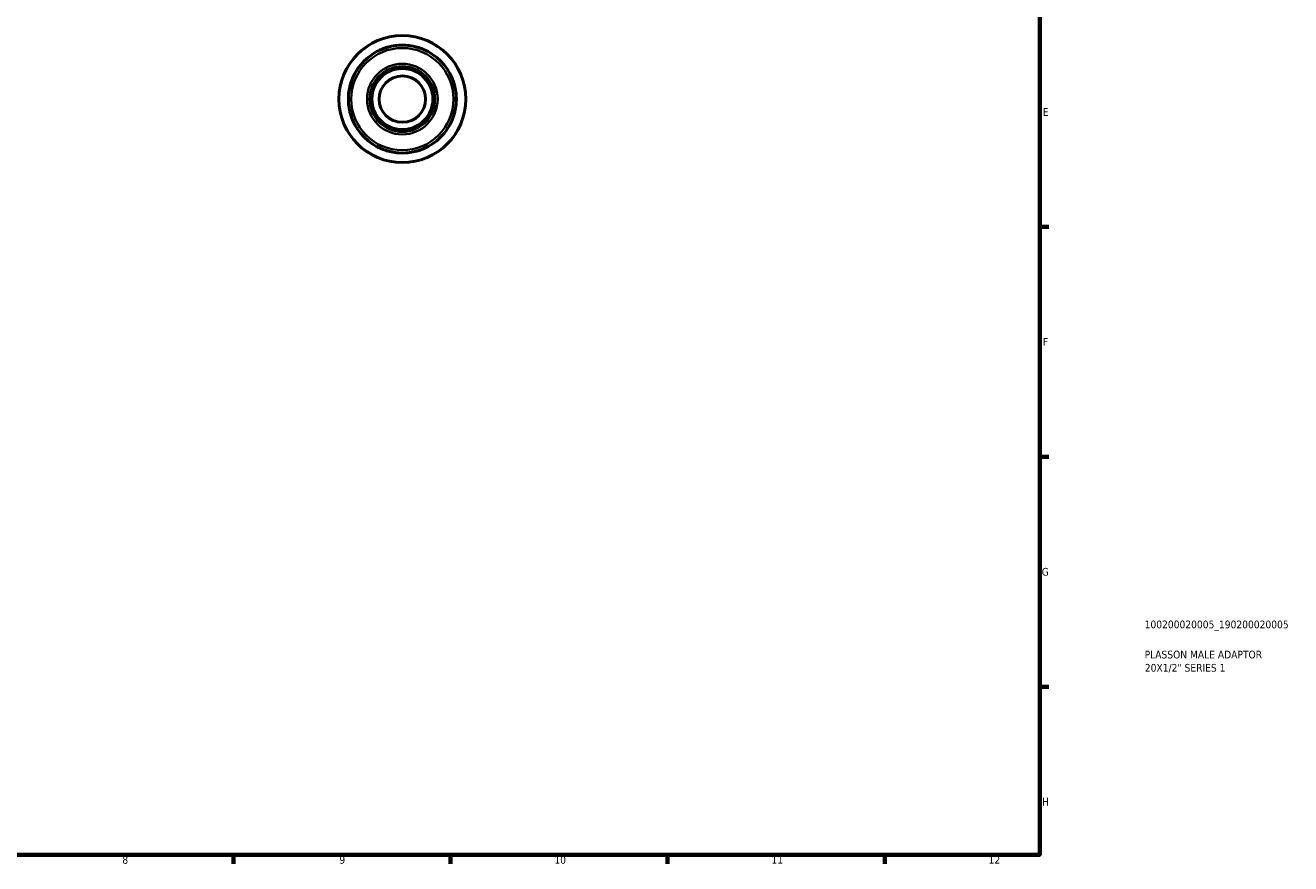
# Model space of a CAD drawing. Header units: millimetres. Extents: x 0 to 902, y 0 to 594.
# Tile 4 of 5: x 493 to 902, y 17 to 288. Entities that reach past the tile are written whole.
import ezdxf

# ---------------------------------------------------------------- set-up
doc = ezdxf.new("R2010")
doc.units = ezdxf.units.MM
for name, color, linetype, lineweight in [('Border (ISO)', 7, 'Continuous', 70), ('Title (ISO)', 7, 'Continuous', 50), ('Visible (ISO)', 7, 'Continuous', 50), ('Visible Narrow (ISO)', 7, 'Continuous', 35)]:
    doc.layers.add(name, color=color, linetype=linetype, lineweight=lineweight)
doc.styles.add('Note Text (ISO)', font='tahoma.ttf')

# ---------------------------------------------------------------- blocks, each defined once
blk = doc.blocks.new('Borders Default Border')
at = {"layer": 'Border (ISO)'}
for p, q in [((821, 222.75), (823.9, 222.75)), ((821, 148.5), (823.9, 148.5)), ((821, 74.25), (823.9, 74.25)), ((560.67, 20), (560.67, 17.1)), ((630.75, 20), (630.75, 17.1)), ((700.83, 20), (700.83, 17.1)), ((770.92, 20), (770.92, 17.1))]:
    blk.add_line(p, q, dxfattribs=at)
at = {"layer": 'Border (ISO)', "flags": 128}
blk.add_lwpolyline([(20, 20), (20, 574), (821, 574), (821, 20), (20, 20)], dxfattribs=at)
at = {"layer": 'Border (ISO)', "color": 232, "true_color": 0xca0064, "char_height": 2.5, "attachment_point": 7, "style": 'Note Text (ISO)'}
for s, insert in [('E', (821.94, 258.63)), ('F', (822, 184.38)), ('G', (821.61, 110.08)), ('H', (821.74, 35.88)), ('8', (524.81, 17.04)), ('9', (594.88, 17.05)), ('10', (664.29, 17.05)), ('11', (734.37, 17.1)), ('12', (804.46, 17.1))]:
    blk.add_mtext(s, dxfattribs=dict(at, insert=insert))
blk = doc.blocks.new('Title Blocks ISO')
at = {"layer": 'Title (ISO)', "color": 232, "true_color": 0xca0064, "style": 'Note Text (ISO)'}
for tag, p in [('PART_NUMBER_001', (33.84, 73.13)), ('DESCRIPTION_001', (33.84, 63.4)), ('DESCRIPTION_002', (33.91, 59.12))]:
    blk.add_attdef(tag, p, '', height=2.5, dxfattribs=at)

msp = doc.modelspace()

# ---------------------------------------------------------------- linework, layer by layer
at = {"layer": 'Visible (ISO)'}
for radius in [20.5, 17.425, 10.477, 9.849, 7.5]:
    msp.add_circle((615.211, 264.055), radius, dxfattribs=at)
for start, end in [(74.70071, 105.29929), (164.70071, 195.29929), (344.70071, 15.29929), (254.70071, 285.29929)]:
    msp.add_arc((615.211, 264.055), 17.433, start, end, dxfattribs=at)
for points, knots in [([(607.83, 279.84), (607.976, 279.908), (608.139, 279.982), (608.549, 280.161), (608.806, 280.266), (609.337, 280.469), (609.61, 280.565), (610.031, 280.701), (610.171, 280.744), (610.412, 280.815), (610.512, 280.843), (610.611, 280.871)], [-0.33780604, -0.33780604, -0.33780604, -0.33780604, -0.26316068, -0.26316068, -0.16626685, -0.16626685, -0.07559581, -0.07559581, -0.03104947, -0.03104947, 0, 0, 0, 0]), ([(619.811, 280.871), (619.878, 280.853), (619.944, 280.834), (620.086, 280.793), (620.161, 280.771), (620.4, 280.699), (620.561, 280.647), (621.158, 280.447), (621.568, 280.288), (622.176, 280.031), (622.4, 279.93), (622.593, 279.84)], [-0.33744648, -0.33744648, -0.33744648, -0.33744648, -0.31682072, -0.31682072, -0.29322091, -0.29322091, -0.2416183, -0.2416183, -0.09880487, -0.09880487, 0, 0, 0, 0]), ([(598.396, 268.655), (598.414, 268.722), (598.433, 268.788), (598.473, 268.93), (598.496, 269.005), (598.568, 269.244), (598.619, 269.405), (598.82, 270.001), (598.979, 270.411), (599.236, 271.02), (599.337, 271.244), (599.427, 271.436)], [-0.33746299, -0.33746299, -0.33746299, -0.33746299, -0.31683558, -0.31683558, -0.29323396, -0.29323396, -0.2416277, -0.2416277, -0.09880991, -0.09880991, -0.00001656, -0.00001656, -0.00001656, -0.00001656]), ([(630.996, 271.436), (631.064, 271.291), (631.138, 271.128), (631.317, 270.718), (631.423, 270.461), (631.625, 269.929), (631.721, 269.657), (631.857, 269.236), (631.901, 269.096), (631.972, 268.855), (632, 268.755), (632.027, 268.655)], [-0.33780606, -0.33780606, -0.33780606, -0.33780606, -0.2631757, -0.2631757, -0.16628168, -0.16628168, -0.07560271, -0.07560271, -0.03105233, -0.03105233, 0, 0, 0, 0]), ([(599.427, 256.674), (599.359, 256.819), (599.285, 256.983), (599.106, 257.393), (599, 257.649), (598.798, 258.181), (598.702, 258.454), (598.566, 258.874), (598.522, 259.015), (598.451, 259.256), (598.423, 259.355), (598.396, 259.455)], [-0.33780606, -0.33780606, -0.33780606, -0.33780606, -0.2631757, -0.2631757, -0.16628168, -0.16628168, -0.07560271, -0.07560271, -0.03105233, -0.03105233, 0, 0, 0, 0]), ([(632.027, 259.455), (632.009, 259.389), (631.99, 259.322), (631.95, 259.181), (631.927, 259.105), (631.855, 258.867), (631.804, 258.705), (631.603, 258.109), (631.444, 257.699), (631.187, 257.091), (631.086, 256.866), (630.996, 256.674)], [-0.33746299, -0.33746299, -0.33746299, -0.33746299, -0.31683558, -0.31683558, -0.29323396, -0.29323396, -0.2416277, -0.2416277, -0.09880991, -0.09880991, -0.00001656, -0.00001656, -0.00001656, -0.00001656]), ([(610.611, 247.24), (610.545, 247.258), (610.479, 247.276), (610.337, 247.317), (610.262, 247.339), (610.023, 247.411), (609.861, 247.463), (609.265, 247.664), (608.855, 247.822), (608.247, 248.079), (608.023, 248.181), (607.83, 248.271)], [-0.33746299, -0.33746299, -0.33746299, -0.33746299, -0.31683558, -0.31683558, -0.29323396, -0.29323396, -0.2416277, -0.2416277, -0.09880991, -0.09880991, -0.00001656, -0.00001656, -0.00001656, -0.00001656]), ([(622.593, 248.271), (622.447, 248.203), (622.284, 248.128), (621.874, 247.95), (621.617, 247.844), (621.086, 247.642), (620.813, 247.545), (620.392, 247.409), (620.252, 247.366), (620.011, 247.295), (619.911, 247.267), (619.811, 247.24)], [-0.33780606, -0.33780606, -0.33780606, -0.33780606, -0.2631757, -0.2631757, -0.16628168, -0.16628168, -0.07560271, -0.07560271, -0.03105233, -0.03105233, 0, 0, 0, 0])]:
    msp.add_open_spline(points, degree=3, knots=knots, dxfattribs=at)
at = {"layer": 'Visible Narrow (ISO)'}
for p, q in [((610.611, 280.863), (610.611, 280.87)), ((619.811, 280.87), (619.811, 280.863)), ((598.396, 268.655), (598.404, 268.655)), ((632.019, 268.655), (632.027, 268.655)), ((598.404, 259.455), (598.396, 259.455)), ((632.027, 259.455), (632.019, 259.455)), ((610.611, 247.24), (610.611, 247.248)), ((619.811, 247.248), (619.811, 247.24))]:
    msp.add_line(p, q, dxfattribs=at)
for radius in [20.392, 16.5, 11.402]:
    msp.add_circle((615.211, 264.055), radius, dxfattribs=at)

# ---------------------------------------------------------------- block references
msp.add_blockref('Borders Default Border', (0, 0))
msp.add_blockref('Title Blocks ISO', (821, 20)).add_auto_attribs({'PART_NUMBER_001': '100200020005_190200020005', 'DESCRIPTION_001': 'PLASSON MALE ADAPTOR', 'DESCRIPTION_002': '20X1/2" SERIES 1'})

doc.saveas('drawing.dxf')
